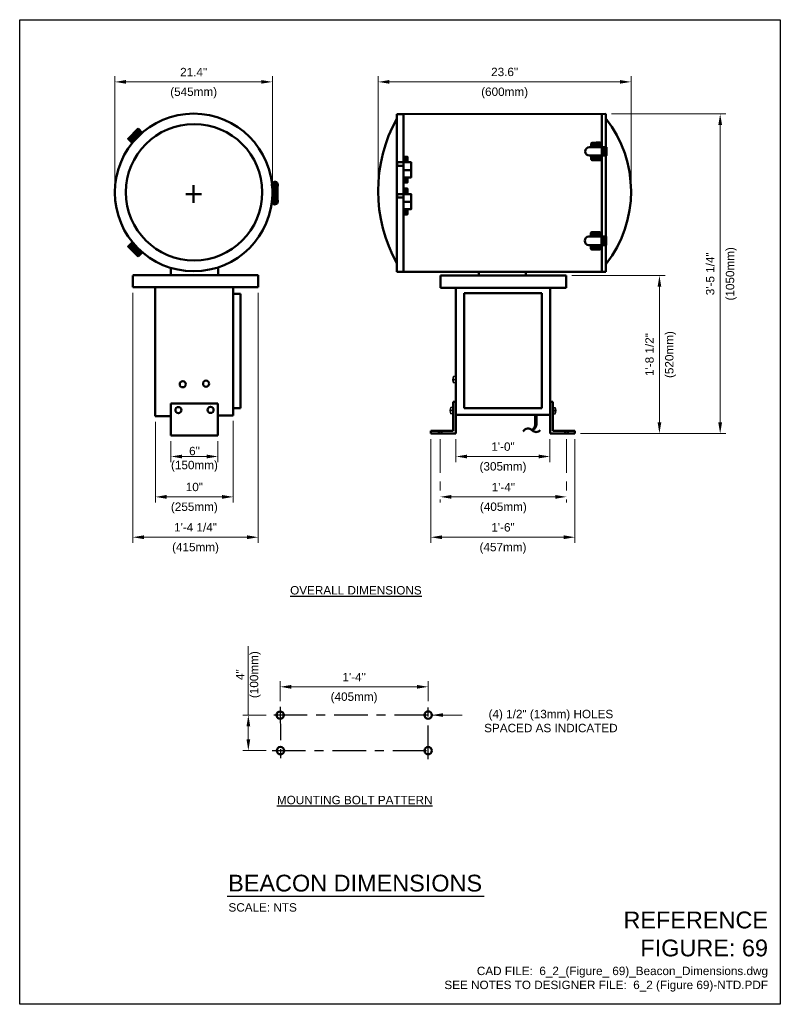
# Model space of a CAD drawing. Header units: inches. Extents: x 0 to 8.5, y 0 to 11.
import ezdxf
from ezdxf.enums import TextEntityAlignment as Align

# ---------------------------------------------------------------- set-up
doc = ezdxf.new("R2010")
doc.units = ezdxf.units.IN
doc.header["$LTSCALE"] = 0.5
doc.header["$MEASUREMENT"] = 0
doc.header["$PDSIZE"] = 2
doc.linetypes.add('CENTER2', pattern=[1.125, 0.75, -0.125, 0.125, -0.125])
doc.layers.get('0').update_dxf_attribs({"linetype": 'CONTINUOUS'})
doc.layers.get('DEFPOINTS').update_dxf_attribs({"linetype": 'CONTINUOUS'})
for name, color, linetype, lineweight in [('E-AFLD-BCNS-MISC', 203, 'CONTINUOUS', 50), ('E-AFLD-CIRC-SERS', 203, 'CONTINUOUS', 50), ('G-ANNO-RDME', 5, 'CONTINUOUS', 18), ('S-FSTN-MISC', 13, 'CONTINUOUS', 25)]:
    doc.layers.add(name, color=color, linetype=linetype, lineweight=lineweight)
for name, color, linetype in [('G-ANNO-DIMS', 7, 'CONTINUOUS'), ('G-ANNO-TEXT', 7, 'CONTINUOUS'), ('G-ANNO-TTLB', 7, 'CONTINUOUS')]:
    doc.layers.add(name, color=color, linetype=linetype)
doc.styles.add('00-E-TITLE-1_1', font='arial.ttf', dxfattribs={"height": 0.1875})
doc.styles.add('01-E-BLDG-1_1', font='arial.ttf', dxfattribs={"height": 0.09375})
doc.styles.add('Arial', font='arial.ttf')
doc.dimstyles.new('01-E-BLDG-1_1', dxfattribs={"dimtxt": 0.09375, "dimasz": 0.125, "dimexe": 0.0625, "dimexo": 0.0625, "dimgap": 0.0625, "dimtad": 1, "dimdec": 4, "dimzin": 3, "dimdsep": 46, "dimlunit": 4, "dimtxsty": '01-E-BLDG-1_1', "dimcen": 0.0625, "dimclrd": 1, "dimclre": 1, "dimclrt": 256, "dimazin": 0, "dimtfac": 1, "dimtdec": 4, "dimtmove": 1, "dimatfit": 3, "dimfxl": 1, "dimfrac": 2, "dimtolj": 1, "dimtzin": 3, "dimlwd": 0, "dimlwe": 0, "dimarcsym": 0})

# ---------------------------------------------------------------- blocks, each defined once
blk = doc.blocks.new('*D3')
at = {"layer": 'DEFPOINTS', "color": 0, "transparency": 16777216}
for p in [(2.824, 10.305), (1.063, 9.07), (2.824, 9.07)]:
    blk.add_point(p, dxfattribs=at)
at = {"layer": 'G-ANNO-DIMS', "color": 1, "lineweight": 0, "transparency": 16777216}
for p, q in [((1.063, 9.133), (1.063, 10.368)), ((2.824, 9.133), (2.824, 10.368)), ((1.188, 10.305), (2.699, 10.305))]:
    blk.add_line(p, q, dxfattribs=at)
at = {"layer": 'G-ANNO-DIMS', "color": 1, "transparency": 16777216}
for points in [[(1.188, 10.326), (1.188, 10.285), (1.063, 10.305)], [(2.699, 10.326), (2.699, 10.285), (2.824, 10.305)]]:
    blk.add_solid(points, dxfattribs=at)
at = {"layer": 'G-ANNO-DIMS', "transparency": 16777216, "attachment_point": 5, "style": '01-E-BLDG-1_1'}
for s, insert, char_height in [('\\A1;21.4"', (1.944, 10.415), 0.0938), ('\\A1;(545mm)', (1.944, 10.181), 0.09375)]:
    blk.add_mtext(s, dxfattribs=dict(at, insert=insert, char_height=char_height))
blk = doc.blocks.new('*D4')
at = {"layer": 'DEFPOINTS', "color": 0, "transparency": 16777216}
for p in [(6.832, 10.305), (4.006, 9.086), (6.832, 9.085)]:
    blk.add_point(p, dxfattribs=at)
at = {"layer": 'G-ANNO-DIMS', "color": 1, "lineweight": 0, "transparency": 16777216}
for p, q in [((4.006, 9.148), (4.006, 10.368)), ((6.832, 9.148), (6.832, 10.368)), ((4.131, 10.305), (6.707, 10.305))]:
    blk.add_line(p, q, dxfattribs=at)
at = {"layer": 'G-ANNO-DIMS', "color": 1, "transparency": 16777216}
for points in [[(4.131, 10.326), (4.131, 10.285), (4.006, 10.305)], [(6.707, 10.326), (6.707, 10.285), (6.832, 10.305)]]:
    blk.add_solid(points, dxfattribs=at)
at = {"layer": 'G-ANNO-DIMS', "transparency": 16777216, "attachment_point": 5, "style": '01-E-BLDG-1_1'}
for s, insert, char_height in [('\\A1;23.6"', (5.419, 10.416), 0.0938), ('\\A1;(600mm)', (5.419, 10.181), 0.09375)]:
    blk.add_mtext(s, dxfattribs=dict(at, insert=insert, char_height=char_height))
blk = doc.blocks.new('*D5')
at = {"layer": 'DEFPOINTS', "color": 0, "transparency": 16777216}
for p in [(6.551, 9.947), (6.205, 6.376), (7.828, 6.376)]:
    blk.add_point(p, dxfattribs=at)
at = {"layer": 'G-ANNO-DIMS', "color": 1, "lineweight": 0, "transparency": 16777216}
for p, q in [((6.613, 9.947), (7.89, 9.947)), ((7.828, 9.822), (7.828, 6.501)), ((6.268, 6.376), (7.89, 6.376))]:
    blk.add_line(p, q, dxfattribs=at)
at = {"layer": 'G-ANNO-DIMS', "color": 1, "transparency": 16777216}
for points in [[(7.807, 9.822), (7.849, 9.822), (7.828, 9.947)], [(7.807, 6.501), (7.849, 6.501), (7.828, 6.376)]]:
    blk.add_solid(points, dxfattribs=at)
at = {"layer": 'G-ANNO-DIMS', "transparency": 16777216, "char_height": 0.09375, "attachment_point": 5, "rotation": 90, "style": '01-E-BLDG-1_1'}
for s, insert in [('\\A1;3\'-5 1/4"', (7.717, 8.161)), ('\\A1;(1050mm)', (7.952, 8.161))]:
    blk.add_mtext(s, dxfattribs=dict(at, insert=insert))
blk = doc.blocks.new('*D6')
at = {"layer": 'DEFPOINTS', "color": 0, "transparency": 16777216}
for p in [(6.106, 8.142), (6.205, 6.376), (7.149, 6.376)]:
    blk.add_point(p, dxfattribs=at)
at = {"layer": 'G-ANNO-DIMS', "color": 1, "lineweight": 0, "transparency": 16777216}
for p, q in [((6.169, 8.142), (7.212, 8.142)), ((7.149, 8.017), (7.149, 6.501))]:
    blk.add_line(p, q, dxfattribs=at)
at = {"layer": 'G-ANNO-DIMS', "color": 1, "transparency": 16777216}
for points in [[(7.129, 8.017), (7.17, 8.017), (7.149, 8.142)], [(7.129, 6.501), (7.17, 6.501), (7.149, 6.376)]]:
    blk.add_solid(points, dxfattribs=at)
at = {"layer": 'G-ANNO-DIMS', "transparency": 16777216, "char_height": 0.09375, "attachment_point": 5, "rotation": 90, "style": '01-E-BLDG-1_1'}
for s, insert in [('\\A1;1\'-8 1/2"', (7.039, 7.259)), ('\\A1;(520mm)', (7.273, 7.259))]:
    blk.add_mtext(s, dxfattribs=dict(at, insert=insert))
blk = doc.blocks.new('*D7')
at = {"layer": 'DEFPOINTS', "color": 0, "transparency": 16777216}
for p in [(4.875, 6.376), (5.926, 6.376), (5.926, 6.12)]:
    blk.add_point(p, dxfattribs=at)
at = {"layer": 'G-ANNO-DIMS', "color": 1, "lineweight": 0, "transparency": 16777216}
for p, q in [((4.875, 6.314), (4.875, 6.057)), ((5.926, 6.314), (5.926, 6.057)), ((5, 6.12), (5.801, 6.12))]:
    blk.add_line(p, q, dxfattribs=at)
at = {"layer": 'G-ANNO-DIMS', "color": 1, "transparency": 16777216}
for points in [[(5, 6.141), (5, 6.099), (4.875, 6.12)], [(5.801, 6.141), (5.801, 6.099), (5.926, 6.12)]]:
    blk.add_solid(points, dxfattribs=at)
at = {"layer": 'G-ANNO-DIMS', "transparency": 16777216, "attachment_point": 5, "style": '01-E-BLDG-1_1'}
for s, insert, char_height in [('\\A1;1\'-0"', (5.401, 6.23), 0.0938), ('\\A1;(305mm)', (5.401, 5.996), 0.09375)]:
    blk.add_mtext(s, dxfattribs=dict(at, insert=insert, char_height=char_height))
blk = doc.blocks.new('*D8')
at = {"layer": 'DEFPOINTS', "color": 0, "transparency": 16777216}
for p in [(4.699, 6.376), (6.111, 6.376), (6.111, 5.669)]:
    blk.add_point(p, dxfattribs=at)
at = {"layer": 'G-ANNO-DIMS', "color": 1, "linetype": 'CENTER2', "lineweight": 0, "transparency": 16777216}
for p, q in [((4.699, 6.314), (4.699, 5.606)), ((6.111, 6.314), (6.111, 5.606))]:
    blk.add_line(p, q, dxfattribs=at)
at = {"layer": 'G-ANNO-DIMS', "color": 1, "lineweight": 0, "transparency": 16777216}
blk.add_line((4.824, 5.669), (5.986, 5.669), dxfattribs=at)
at = {"layer": 'G-ANNO-DIMS', "color": 1, "transparency": 16777216}
for points in [[(4.824, 5.69), (4.824, 5.648), (4.699, 5.669)], [(5.986, 5.69), (5.986, 5.648), (6.111, 5.669)]]:
    blk.add_solid(points, dxfattribs=at)
at = {"layer": 'G-ANNO-DIMS', "transparency": 16777216, "attachment_point": 5, "style": '01-E-BLDG-1_1'}
for s, insert, char_height in [('\\A1;1\'-4"', (5.405, 5.778), 0.0938), ('\\A1;(405mm)', (5.405, 5.545), 0.09375)]:
    blk.add_mtext(s, dxfattribs=dict(at, insert=insert, char_height=char_height))
blk = doc.blocks.new('*D9')
at = {"layer": 'DEFPOINTS', "color": 0, "transparency": 16777216}
for p in [(4.596, 6.376), (6.205, 6.376), (6.205, 5.218)]:
    blk.add_point(p, dxfattribs=at)
at = {"layer": 'G-ANNO-DIMS', "color": 1, "lineweight": 0, "transparency": 16777216}
for p, q in [((4.596, 6.314), (4.596, 5.155)), ((6.205, 6.314), (6.205, 5.155)), ((4.721, 5.218), (6.08, 5.218))]:
    blk.add_line(p, q, dxfattribs=at)
at = {"layer": 'G-ANNO-DIMS', "color": 1, "transparency": 16777216}
for points in [[(4.721, 5.239), (4.721, 5.197), (4.596, 5.218)], [(6.08, 5.239), (6.08, 5.197), (6.205, 5.218)]]:
    blk.add_solid(points, dxfattribs=at)
at = {"layer": 'G-ANNO-DIMS', "transparency": 16777216, "attachment_point": 5, "style": '01-E-BLDG-1_1'}
for s, insert, char_height in [('\\A1;1\'-6"', (5.401, 5.328), 0.0938), ('\\A1;(457mm)', (5.401, 5.094), 0.09375)]:
    blk.add_mtext(s, dxfattribs=dict(at, insert=insert, char_height=char_height))
blk = doc.blocks.new('*D10')
at = {"layer": 'DEFPOINTS', "color": 0, "transparency": 16777216}
for p in [(4.564, 3.547), (2.91, 3.325), (4.564, 3.325)]:
    blk.add_point(p, dxfattribs=at)
at = {"layer": 'G-ANNO-DIMS', "color": 1, "linetype": 'CENTER2', "lineweight": 0, "transparency": 16777216}
for p, q in [((2.91, 3.387), (2.91, 3.609)), ((4.564, 3.388), (4.564, 3.609))]:
    blk.add_line(p, q, dxfattribs=at)
at = {"layer": 'G-ANNO-DIMS', "color": 1, "lineweight": 0, "transparency": 16777216}
blk.add_line((3.035, 3.547), (4.439, 3.547), dxfattribs=at)
at = {"layer": 'G-ANNO-DIMS', "color": 1, "transparency": 16777216}
for points in [[(3.035, 3.568), (3.035, 3.526), (2.91, 3.547)], [(4.439, 3.568), (4.439, 3.526), (4.564, 3.547)]]:
    blk.add_solid(points, dxfattribs=at)
at = {"layer": 'G-ANNO-DIMS', "transparency": 16777216, "attachment_point": 5, "style": '01-E-BLDG-1_1'}
for s, insert, char_height in [('\\A1;1\'-4"', (3.737, 3.656), 0.0938), ('\\A1;(405mm)', (3.737, 3.423), 0.09375)]:
    blk.add_mtext(s, dxfattribs=dict(at, insert=insert, char_height=char_height))
blk = doc.blocks.new('*D11')
at = {"layer": 'DEFPOINTS', "color": 0, "transparency": 16777216}
for p in [(2.817, 3.231), (2.555, 2.834), (2.817, 2.834)]:
    blk.add_point(p, dxfattribs=at)
at = {"layer": 'G-ANNO-DIMS', "color": 1, "lineweight": 0, "transparency": 16777216}
for p, q in [((2.555, 4.001), (2.555, 3.231)), ((2.555, 3.106), (2.555, 2.959))]:
    blk.add_line(p, q, dxfattribs=at)
at = {"layer": 'G-ANNO-DIMS', "color": 1, "linetype": 'CENTER2', "lineweight": 0, "transparency": 16777216}
for p, q in [((2.755, 3.231), (2.493, 3.231)), ((2.755, 2.834), (2.493, 2.834))]:
    blk.add_line(p, q, dxfattribs=at)
at = {"layer": 'G-ANNO-DIMS', "color": 1, "transparency": 16777216}
for points in [[(2.535, 3.106), (2.576, 3.106), (2.555, 3.231)], [(2.535, 2.959), (2.576, 2.959), (2.555, 2.834)]]:
    blk.add_solid(points, dxfattribs=at)
at = {"layer": 'G-ANNO-DIMS', "transparency": 16777216, "insert": (2.555, 3.683), "char_height": 0.0938, "attachment_point": 5, "rotation": 90, "style": '01-E-BLDG-1_1'}
blk.add_mtext('\\A1;4"\\P(100mm)', dxfattribs=at)
blk = doc.blocks.new('*D12')
at = {"layer": 'DEFPOINTS', "color": 0, "transparency": 16777216}
for p in [(1.263, 8.011), (2.666, 8.011), (2.666, 5.218)]:
    blk.add_point(p, dxfattribs=at)
at = {"layer": 'G-ANNO-DIMS', "color": 1, "lineweight": 0, "transparency": 16777216}
for p, q in [((1.263, 7.949), (1.263, 5.155)), ((2.666, 7.949), (2.666, 5.155)), ((1.388, 5.218), (2.541, 5.218))]:
    blk.add_line(p, q, dxfattribs=at)
at = {"layer": 'G-ANNO-DIMS', "color": 1, "transparency": 16777216}
for points in [[(1.388, 5.239), (1.388, 5.197), (1.263, 5.218)], [(2.541, 5.239), (2.541, 5.197), (2.666, 5.218)]]:
    blk.add_solid(points, dxfattribs=at)
at = {"layer": 'G-ANNO-DIMS', "transparency": 16777216, "char_height": 0.09375, "attachment_point": 5, "style": '01-E-BLDG-1_1'}
for s, insert in [('\\A1;1\'-4 1/4"', (1.965, 5.329)), ('\\A1;(415mm)', (1.965, 5.094))]:
    blk.add_mtext(s, dxfattribs=dict(at, insert=insert))
blk = doc.blocks.new('*D13')
at = {"layer": 'DEFPOINTS', "color": 0, "transparency": 16777216}
for p in [(1.516, 6.57), (2.387, 6.58), (1.516, 5.669)]:
    blk.add_point(p, dxfattribs=at)
at = {"layer": 'G-ANNO-DIMS', "color": 1, "lineweight": 0, "transparency": 16777216}
for p, q in [((1.516, 6.507), (1.516, 5.606)), ((2.387, 6.517), (2.387, 5.606)), ((2.262, 5.669), (1.641, 5.669))]:
    blk.add_line(p, q, dxfattribs=at)
at = {"layer": 'G-ANNO-DIMS', "color": 1, "transparency": 16777216}
for points in [[(1.641, 5.69), (1.641, 5.648), (1.516, 5.669)], [(2.262, 5.69), (2.262, 5.648), (2.387, 5.669)]]:
    blk.add_solid(points, dxfattribs=at)
at = {"layer": 'G-ANNO-DIMS', "transparency": 16777216, "attachment_point": 5, "style": '01-E-BLDG-1_1'}
for s, insert, char_height in [('\\A1;10"', (1.952, 5.779), 0.0938), ('\\A1;(255mm)', (1.952, 5.545), 0.09375)]:
    blk.add_mtext(s, dxfattribs=dict(at, insert=insert, char_height=char_height))
blk = doc.blocks.new('*D14')
at = {"layer": 'DEFPOINTS', "color": 0, "transparency": 16777216}
for p in [(1.69, 6.354), (2.216, 6.354), (2.216, 6.12)]:
    blk.add_point(p, dxfattribs=at)
at = {"layer": 'G-ANNO-DIMS', "color": 1, "lineweight": 0, "transparency": 16777216}
for p, q in [((1.69, 6.292), (1.69, 6.057)), ((2.216, 6.292), (2.216, 6.057)), ((1.815, 6.12), (2.091, 6.12))]:
    blk.add_line(p, q, dxfattribs=at)
at = {"layer": 'G-ANNO-DIMS', "color": 1, "transparency": 16777216}
for points in [[(1.815, 6.141), (1.815, 6.099), (1.69, 6.12)], [(2.091, 6.141), (2.091, 6.099), (2.216, 6.12)]]:
    blk.add_solid(points, dxfattribs=at)
at = {"layer": 'G-ANNO-DIMS', "transparency": 16777216, "insert": (1.953, 6.089), "char_height": 0.0938, "attachment_point": 5, "style": '01-E-BLDG-1_1'}
blk.add_mtext('\\A1;6"\\P(150mm)', dxfattribs=at)
blk = doc.blocks.new('CPLTM')
at = {"color": 0, "linetype": 'Continuous'}
for centre, radius, start, end in [((-0.042, 0.046), 0.0616, 312.3419, 63.549), ((0.042, -0.044), 0.0612, 133.6326, 226.6061)]:
    blk.add_arc(centre, radius, start, end, dxfattribs=at)

msp = doc.modelspace()

# ---------------------------------------------------------------- hatches: boundary and pattern name
at = {"layer": 'E-AFLD-BCNS-MISC'}
h = msp.add_hatch(dxfattribs=at)
h.set_pattern_fill('ANSI31', color=256, scale=0.1, angle=270)
h.set_pattern_definition([(315, (-25.741752, 8.352325), (0.008838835, 0.008838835), [])])
h.paths.add_polyline_path([(1.32415, 9.78326), (1.36959, 9.73782), (1.25607, 9.6243), (1.21063, 9.66974)])
h = msp.add_hatch(color=256, dxfattribs=at)
h.dxf.hatch_style = 1
edge = h.paths.add_edge_path()
edge.add_line((6.4038, 9.62599), (6.44339, 9.62621))
edge.add_line((6.44339, 9.62621), (6.4436, 9.57569))
edge.add_line((6.4436, 9.57569), (6.41066, 9.57555))
edge.add_line((6.41066, 9.57555), (6.38595, 9.57542))
edge.add_line((6.38595, 9.57542), (6.38575, 9.60985))
edge.add_arc((6.40192, 9.60994), 0.01617, 83.306443, 180.317883, ccw=False)
h = msp.add_hatch(color=256, dxfattribs=at)
h.dxf.hatch_style = 1
edge = h.paths.add_edge_path()
edge.add_line((6.48298, 9.62631), (6.44339, 9.62621))
edge.add_line((6.44339, 9.62621), (6.4436, 9.57569))
edge.add_line((6.4436, 9.57569), (6.47653, 9.57582))
edge.add_line((6.47653, 9.57582), (6.50125, 9.57588))
edge.add_line((6.50125, 9.57588), (6.50116, 9.61031))
edge.add_arc((6.485, 9.61027), 0.01617, 0.139662, 97.151102)
h = msp.add_hatch(color=256, dxfattribs=at)
h.dxf.hatch_style = 1
h.paths.add_polyline_path([(4.28845, 9.40701), (4.33302, 9.40701), (4.33302, 9.46841), (4.28845, 9.46769)])
h = msp.add_hatch(color=256, dxfattribs=at)
h.dxf.hatch_style = 1
h.paths.add_polyline_path([(6.50125, 9.48195), (6.50135, 9.44752, -0.4505272), (6.48326, 9.43142), (6.44367, 9.4313), (6.40408, 9.4313, -0.4505272), (6.38594, 9.44734), (6.38594, 9.48177), (6.41066, 9.48177), (6.44359, 9.48182), (6.47653, 9.48187)], flags=17)
h = msp.add_hatch(color=256, dxfattribs=at)
h.dxf.hatch_style = 1
h.paths.add_polyline_path([(4.28821, 9.17997), (4.33296, 9.17997), (4.33296, 9.2374), (4.28845, 9.2374)])
h = msp.add_hatch(dxfattribs=at)
h.set_pattern_fill('ANSI31', color=256)
h.set_pattern_definition([(45, (-17.86251, -10.78127), (-0.08838835, 0.08838835), [])])
h.paths.add_polyline_path([(4.33338, 9.11306), (4.28882, 9.11233), (4.28882, 9.05165), (4.33338, 9.05165)])
h = msp.add_hatch(color=256, dxfattribs=at)
h.dxf.hatch_style = 1
h.paths.add_polyline_path([(4.28882, 9.05165), (4.33338, 9.05165), (4.33338, 9.11306), (4.28882, 9.11233)])
h = msp.add_hatch(color=256, dxfattribs=at)
h.dxf.hatch_style = 1
h.paths.add_polyline_path([(4.28857, 8.82462), (4.33333, 8.82462), (4.33333, 8.88204), (4.28882, 8.88204)])
h = msp.add_hatch(color=256, dxfattribs=at)
h.dxf.hatch_style = 1
edge = h.paths.add_edge_path()
edge.add_line((6.39937, 8.62668), (6.43896, 8.6269))
edge.add_line((6.43896, 8.6269), (6.43917, 8.57637))
edge.add_line((6.43917, 8.57637), (6.40623, 8.57624))
edge.add_line((6.40623, 8.57624), (6.38151, 8.5761))
edge.add_line((6.38151, 8.5761), (6.38132, 8.61053))
edge.add_arc((6.39749, 8.61062), 0.01617, 83.306443, 180.317883, ccw=False)
h = msp.add_hatch(color=256, dxfattribs=at)
h.dxf.hatch_style = 1
edge = h.paths.add_edge_path()
edge.add_line((6.47855, 8.62699), (6.43896, 8.6269))
edge.add_line((6.43896, 8.6269), (6.43917, 8.57637))
edge.add_line((6.43917, 8.57637), (6.4721, 8.5765))
edge.add_line((6.4721, 8.5765), (6.49682, 8.57656))
edge.add_line((6.49682, 8.57656), (6.49673, 8.61099))
edge.add_arc((6.48057, 8.61095), 0.01617, 0.139662, 97.151102)
h = msp.add_hatch(dxfattribs=at)
h.set_pattern_fill('ANSI31', color=256, scale=0.1, angle=180)
h.set_pattern_definition([(225, (-17.862877, -10.425918), (0.008838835, -0.008838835), [])])
h.paths.add_polyline_path([(1.32415, 8.35354), (1.36959, 8.39898), (1.25607, 8.5125), (1.21063, 8.46706)])
h = msp.add_hatch(color=256, dxfattribs=at)
h.dxf.hatch_style = 1
h.paths.add_polyline_path([(6.49682, 8.48264), (6.49692, 8.44821, -0.4505272), (6.47883, 8.4321), (6.43924, 8.43198), (6.39965, 8.43198, -0.4505272), (6.38151, 8.44803), (6.38151, 8.48246), (6.40623, 8.48246), (6.43916, 8.48251), (6.4721, 8.48256)], flags=17)
at = {"layer": 'E-AFLD-CIRC-SERS'}
h = msp.add_hatch(dxfattribs=at)
h.set_pattern_fill('ANSI32', color=256, scale=0.0075, angle=-25.647815)
h.set_pattern_definition([(45, (-4279.9419757, 1567.3151082), (-0.0019887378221, 0.0019887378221), []), (45, (-4279.94065, 1567.3151082), (-0.0019887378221, 0.0019887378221), [])])
h.paths.add_polyline_path([(5.74583, 6.43607), (5.75113, 6.43077), (5.73046, 6.41011), (5.72516, 6.41541)])

# ---------------------------------------------------------------- linework, layer by layer
at = {"layer": 'E-AFLD-BCNS-MISC'}
for p, q in [((4.21618, 9.9441), (6.55073, 9.94654)), ((4.21618, 8.18358), (4.21618, 9.9441)), ((4.21618, 9.9441), (4.28771, 9.9441)), ((4.28771, 9.9441), (4.28771, 8.18359)), ((6.50568, 8.18391), (6.50568, 9.9465)), ((6.55073, 9.94654), (6.55073, 8.18392)), ((6.39193, 9.57595), (6.50629, 9.57601)), ((6.50621, 9.57554), (6.50621, 9.48109)), ((6.53047, 9.57554), (6.53047, 9.48158)), ((4.28771, 9.31884), (4.37505, 9.31884)), ((1.94412, 9.15043), (1.94412, 8.95379)), ((1.85698, 9.05211), (2.03125, 9.05211)), ((4.28808, 8.96349), (4.37542, 8.96349)), ((6.3875, 8.57664), (6.50186, 8.5767)), ((6.50178, 8.57623), (6.50178, 8.48177)), ((6.52604, 8.57623), (6.52604, 8.48226)), ((1.26345, 8.14697), (2.6664, 8.14697)), ((1.26345, 8.01128), (1.26345, 8.14132)), ((1.69049, 8.23249), (1.69049, 8.14592)), ((2.2172, 8.23249), (2.2172, 8.14592)), ((2.6664, 8.14697), (2.6664, 8.01128)), ((4.21618, 8.18358), (6.55073, 8.18392)), ((4.70321, 8.1418), (6.10616, 8.1418)), ((4.70321, 8.00611), (4.70321, 8.1418)), ((5.13025, 8.18371), (5.13025, 8.1418)), ((5.65696, 8.18379), (5.65696, 8.1418)), ((6.10616, 8.1418), (6.10616, 8.00611)), ((2.6664, 8.01128), (1.26345, 8.01128)), ((1.51584, 8.01128), (1.51584, 6.56975)), ((2.38256, 7.93859), (2.466, 7.93859)), ((2.38747, 8.01217), (2.38747, 6.57975)), ((2.466, 7.93859), (2.466, 6.65824)), ((6.10616, 8.00611), (4.70321, 8.00611)), ((4.87522, 8.00611), (4.87522, 6.58474)), ((4.96833, 7.94331), (5.83424, 7.94331)), ((4.96833, 6.65918), (4.96833, 7.94331)), ((5.83424, 7.94331), (5.83424, 6.65918)), ((5.9264, 6.58474), (5.9264, 8.00611)), ((1.69039, 6.7122), (2.21567, 6.7122)), ((1.69047, 6.35409), (1.69047, 6.71108)), ((2.21567, 6.7122), (2.21567, 6.35409)), ((4.8446, 6.72973), (4.87522, 6.72973)), ((4.8446, 6.40665), (4.8446, 6.72973)), ((4.8446, 6.72973), (4.86842, 6.72973)), ((4.87522, 6.72973), (4.87522, 6.37604)), ((5.9264, 6.72973), (5.9264, 6.37604)), ((5.95703, 6.72973), (5.9264, 6.72973)), ((5.95703, 6.40665), (5.95703, 6.72973)), ((2.466, 6.65824), (2.38747, 6.65824)), ((5.83424, 6.65918), (4.96833, 6.65918)), ((1.51584, 6.56975), (1.69066, 6.56975)), ((2.38747, 6.57975), (2.21567, 6.57975)), ((4.87522, 6.58474), (5.92674, 6.58474)), ((4.59619, 6.37604), (4.59619, 6.40665)), ((4.59619, 6.40665), (4.8446, 6.40665)), ((4.6855, 6.4071), (4.6855, 6.37618)), ((4.71201, 6.37618), (4.71201, 6.40665)), ((6.20543, 6.40665), (5.95703, 6.40665)), ((6.09758, 6.407), (6.09758, 6.37608)), ((6.1241, 6.37608), (6.1241, 6.40656)), ((6.20543, 6.37604), (6.20543, 6.40665)), ((2.21567, 6.35409), (1.69047, 6.35409)), ((1.69047, 6.35409), (2.21567, 6.35409)), ((4.87522, 6.37604), (4.59619, 6.37604)), ((4.6855, 6.37618), (4.71201, 6.37618)), ((5.9264, 6.37604), (6.20543, 6.37604)), ((6.09758, 6.37608), (6.1241, 6.37608))]:
    msp.add_line(p, q, dxfattribs=at)
for points in [[(1.32415, 9.78326), (1.36959, 9.73782), (1.25607, 9.6243), (1.21063, 9.66974)], [(2.8442, 9.15642), (2.86839, 9.15642), (2.86839, 8.96906), (2.8442, 8.96906)], [(2.86821, 9.13829), (2.88066, 9.13829), (2.88066, 8.98584), (2.86821, 8.98584)], [(1.32415, 8.35354), (1.36959, 8.39898), (1.25607, 8.5125), (1.21063, 8.46706)]]:
    msp.add_lwpolyline(points, close=True, dxfattribs=at)
at = {"layer": 'E-AFLD-BCNS-MISC', "flags": 128}
for points in [[(6.557, 9.57554), (6.36585, 9.57554, 1), (6.36585, 9.4812, -0.00836261), (6.557, 9.4812, -0.00836261), (6.557, 9.57554, -0.00836261)], [(6.4038, 9.62599), (6.44339, 9.62621), (6.4436, 9.57569), (6.41066, 9.57555), (6.38595, 9.57542), (6.38595, 9.57542), (6.38575, 9.60985, -0.4505272), (6.4038, 9.62599, 1.13052179)], [(6.48298, 9.62631), (6.44339, 9.62621), (6.4436, 9.57569), (6.47653, 9.57582), (6.50125, 9.57588), (6.50125, 9.57588), (6.50116, 9.61031, 0.4505272), (6.48298, 9.62631, -1.13052179)], [(6.40408, 9.4313), (6.44367, 9.4313), (6.44359, 9.48182), (6.41066, 9.48177), (6.38594, 9.48177), (6.38594, 9.48177), (6.38594, 9.44734, 0.4505272), (6.40408, 9.4313, -1.13052179)], [(6.48326, 9.43142), (6.44367, 9.4313), (6.44359, 9.48182), (6.47653, 9.48187), (6.50125, 9.48195), (6.50125, 9.48195), (6.50135, 9.44752, -0.4505272), (6.48326, 9.43142, 1.13052179)], [(6.39937, 8.62668), (6.43896, 8.6269), (6.43917, 8.57637), (6.40623, 8.57624), (6.38151, 8.5761), (6.38151, 8.5761), (6.38132, 8.61053, -0.4505272), (6.39937, 8.62668, 1.13052179)], [(6.47855, 8.62699), (6.43896, 8.6269), (6.43917, 8.57637), (6.4721, 8.5765), (6.49682, 8.57656), (6.49682, 8.57656), (6.49673, 8.61099, 0.4505272), (6.47855, 8.62699, -1.13052179)], [(6.55257, 8.57623), (6.36142, 8.57623, 1), (6.36142, 8.48188, -0.00836261), (6.55257, 8.48188, -0.00836261), (6.55257, 8.57623, -0.00836261)], [(6.39965, 8.43198), (6.43924, 8.43198), (6.43916, 8.48251), (6.40623, 8.48246), (6.38151, 8.48246), (6.38151, 8.48246), (6.38151, 8.44803, 0.4505272), (6.39965, 8.43198, -1.13052179)], [(6.47883, 8.4321), (6.43924, 8.43198), (6.43916, 8.48251), (6.4721, 8.48256), (6.49682, 8.48264), (6.49682, 8.48264), (6.49692, 8.44821, -0.4505272), (6.47883, 8.4321, 1.13052179)]]:
    msp.add_lwpolyline(points, format="xyb", dxfattribs=at)
for points in [[(4.28964, 9.46841), (4.33302, 9.46841), (4.33302, 9.40701), (4.21736, 9.40701), (4.21736, 9.36727), (4.28964, 9.36727)], [(4.28821, 9.46768), (4.33302, 9.46841), (4.33302, 9.40701), (4.28845, 9.40701), (4.28845, 9.46768)], [(4.28845, 9.40701), (4.37331, 9.40701), (4.37331, 9.2374), (4.28845, 9.2374), (4.28845, 9.40701), (4.28845, 9.40701), (4.28845, 9.40701), (4.28845, 9.40701)], [(4.28845, 9.2374), (4.33296, 9.2374), (4.33296, 9.17997), (4.28821, 9.17997), (4.28845, 9.2374)], [(4.33296, 9.2374), (4.33296, 9.17997), (4.28923, 9.17997)], [(4.29001, 9.11306), (4.33338, 9.11306), (4.33338, 9.05165), (4.21773, 9.05165), (4.21773, 9.01192), (4.29001, 9.01192)], [(4.28857, 9.11233), (4.33338, 9.11306), (4.33338, 9.05165), (4.28882, 9.05165), (4.28882, 9.11233)], [(4.28882, 9.05165), (4.37368, 9.05165), (4.37368, 8.88204), (4.28882, 8.88204), (4.28882, 9.05165), (4.28882, 9.05165), (4.28882, 9.05165), (4.28882, 9.05165)], [(4.28882, 8.88204), (4.33333, 8.88204), (4.33333, 8.82462), (4.28857, 8.82462), (4.28882, 8.88204)], [(4.33333, 8.88204), (4.33333, 8.82462), (4.28959, 8.82462)]]:
    msp.add_lwpolyline(points, dxfattribs=at)
at = {"layer": 'E-AFLD-BCNS-MISC'}
for centre, radius in [((1.94367, 9.0701), 0.88062), ((1.94915, 9.07209), 0.76184), ((1.82299, 6.92804), 0.03434), ((2.08312, 6.93295), 0.03434), ((1.77391, 6.63843), 0.03434), ((2.13253, 6.641), 0.03434), ((2.9112, 3.23115), 0.04128), ((4.5641, 3.23141), 0.04128), ((2.91356, 2.83423), 0.04128), ((4.5641, 2.83423), 0.04128)]:
    msp.add_circle(centre, radius, dxfattribs=at)
for centre, radius, start, end in [((5.66749, 9.08816), 1.66188, 150.99564, 209.156459), ((5.5134, 9.0816), 1.31876, 322.173927, 38.130944), ((2.85182, 9.15444), 0.03306, 330.752889, 256.678494), ((2.85295, 9.1544), 0.02232, 313.780665, 246.916612), ((2.85182, 8.96988), 0.03306, 103.321506, 29.247111), ((2.85295, 8.96992), 0.02232, 113.083388, 46.219335)]:
    msp.add_arc(centre, radius, start, end, dxfattribs=at)
at = {"layer": 'E-AFLD-CIRC-SERS', "linetype": 'Continuous'}
for p, q in [((5.77467, 6.54906, -2119.23858), (5.76232, 6.58423, -2119.23858)), ((5.77467, 6.53845, -2119.23858), (5.76232, 6.57362, -2119.23858)), ((5.77467, 6.52784, -2119.23858), (5.76232, 6.56301, -2119.23858)), ((5.77467, 6.51723, -2119.23858), (5.76232, 6.5524, -2119.23858)), ((5.77467, 6.50662, -2119.23858), (5.76232, 6.54179, -2119.23858)), ((5.77467, 6.49601, -2119.23858), (5.76232, 6.53118, -2119.23858)), ((5.77467, 6.4854, -2119.23858), (5.76232, 6.52057, -2119.23858)), ((5.77445, 6.47542, -2119.23858), (5.76232, 6.50996, -2119.23858)), ((5.7733, 6.4681, -2119.23858), (5.76232, 6.49936, -2119.23858)), ((5.77467, 6.55967, -2119.23858), (5.7659, 6.58464, -2119.23858)), ((5.77467, 6.57028, -2119.23858), (5.76976, 6.58488, -2119.23858)), ((5.77467, 6.58089, -2119.23858), (5.77315, 6.5847, -2119.23858)), ((5.75252, 6.43177, -2119.23858), (5.74918, 6.44128, -2119.23858)), ((5.75525, 6.43463, -2119.23858), (5.75149, 6.44532, -2119.23858)), ((5.75795, 6.43754, -2119.23858), (5.75369, 6.44966, -2119.23858)), ((5.76056, 6.4407, -2119.23858), (5.75578, 6.45432, -2119.23858)), ((5.76308, 6.44416, -2119.23858), (5.75765, 6.45962, -2119.23858)), ((5.76547, 6.44795, -2119.23858), (5.75992, 6.46375, -2119.23858)), ((5.76773, 6.45213, -2119.23858), (5.76173, 6.46921, -2119.23858)), ((5.7717, 6.46203, -2119.23858), (5.76232, 6.48875, -2119.23858)), ((5.76982, 6.45678, -2119.23858), (5.76232, 6.47814, -2119.23858))]:
    msp.add_line(p, q, dxfattribs=at)
at = {"layer": 'E-AFLD-CIRC-SERS'}
msp.add_line((5.75333, 6.43298, 0.0041), (5.73074, 6.41045, 0.0041), dxfattribs=at)
at = {"layer": 'E-AFLD-CIRC-SERS', "elevation": 0.0041}
for points in [[(5.74583, 6.43607, 0.11350987), (5.76232, 6.47768), (5.76232, 6.5847)], [(5.75118, 6.43083, 0.20237952), (5.77467, 6.47813), (5.77467, 6.5847)]]:
    msp.add_lwpolyline(points, format="xyb", dxfattribs=at)
msp.add_lwpolyline([(5.74583, 6.43607), (5.75113, 6.43077), (5.73046, 6.41011), (5.72516, 6.41541), (5.74583, 6.43607)], dxfattribs=at)
at = {"layer": 'G-ANNO-DIMS', "linetype": 'CENTER2'}
for p, q in [((2.91019, 3.3249), (2.91457, 2.74048)), ((4.5641, 2.74048), (4.5641, 3.32517)), ((4.5641, 3.23142), (2.81714, 3.23114)), ((2.82012, 2.83423), (4.5641, 2.83423))]:
    msp.add_line(p, q, dxfattribs=at)
at = {"layer": 'G-ANNO-TEXT', "linetype": 'Continuous', "lineweight": 30}
msp.add_line((2.31727, 1.20843), (5.18955, 1.20843), dxfattribs=at)
at = {"layer": 'G-ANNO-TTLB'}
msp.add_lwpolyline([(0, 11), (8.5, 11), (8.5, 0), (0, 0)], close=True, dxfattribs=at)
at = {"layer": 'S-FSTN-MISC'}
for p, q in [((4.87522, 7.01482), (4.84721, 7.01482)), ((4.84721, 6.94174), (4.84721, 7.01482)), ((4.87522, 6.97828), (4.84721, 6.97828)), ((4.87522, 6.94174), (4.84721, 6.94174)), ((4.8446, 6.66911), (4.81658, 6.66911)), ((4.81658, 6.59603), (4.81658, 6.66911)), ((4.8446, 6.63257), (4.81658, 6.63257)), ((4.8446, 6.59507), (4.8446, 6.66977)), ((5.95703, 6.66911), (5.98504, 6.66911)), ((5.95703, 6.63257), (5.98504, 6.63257)), ((5.98504, 6.59603), (5.98504, 6.66911)), ((4.8446, 6.59603), (4.81658, 6.59603)), ((5.95703, 6.59603), (5.98504, 6.59603))]:
    msp.add_line(p, q, dxfattribs=at)
for centre, start, end in [((4.91242, 6.97828), 150.734586, 209.265414), ((4.88179, 6.63257), 150.734586, 209.265414), ((5.91983, 6.63257), 330.734586, 29.265414)]:
    msp.add_arc(centre, 0.07475, start, end, dxfattribs=at)

# ---------------------------------------------------------------- block references
at = {"layer": 'E-AFLD-CIRC-SERS', "rotation": 90}
msp.add_blockref('CPLTM', (5.72781, 6.41276, 0.0041), dxfattribs=at)

# ---------------------------------------------------------------- texts
at = {"layer": 'G-ANNO-RDME', "attachment_point": 9, "rotation": 0}
for s, insert, char_height, width, style in [('REFERENCE FIGURE: 69', (8.36242, 0.53311), 0.1875, 1.660137, '00-E-TITLE-1_1'), ('CAD FILE:  6_2_(Figure_ 69)_Beacon_Dimensions.dwg\\PSEE NOTES TO DESIGNER FILE:  6_2 (Figure 69)-NTD.PDF', (8.36242, 0.14178), 0.09375, 4.6000344, '01-E-BLDG-1_1')]:
    msp.add_mtext(s, dxfattribs=dict(at, insert=insert, char_height=char_height, width=width, style=style))
at = {"layer": 'G-ANNO-TEXT', "style": '01-E-BLDG-1_1'}
for s, p in [('%%UOVERALL DIMENSIONS', (3.02234, 4.67248)), ('%%UMOUNTING BOLT PATTERN', (2.87445, 2.32903)), ('SCALE: NTS', (2.33308, 1.12945))]:
    msp.add_text(s, height=0.09375, dxfattribs=at).set_placement(p, align=Align.TOP_LEFT)
at = {"layer": 'G-ANNO-TEXT', "style": 'Arial'}
msp.add_text('BEACON DIMENSIONS', height=0.1875, dxfattribs=at).set_placement((2.3298, 1.2041), align=Align.BOTTOM_LEFT)
at = {"layer": 'G-ANNO-TEXT', "insert": (5.93639, 3.16404), "char_height": 0.09375, "width": 1.898509, "attachment_point": 5, "style": '01-E-BLDG-1_1'}
msp.add_mtext('\\A1;(4) 1/2" (13mm) HOLES SPACED AS INDICATED', dxfattribs=at)

# ---------------------------------------------------------------- dimensions: what is measured, and where the dimension line sits
at = {"layer": 'G-ANNO-DIMS'}
for base, p1, p2, text, picture, middle in [((2.82428, 10.30544), (1.06305, 9.0701), (2.82428, 9.0701), '21.4"\\X(545mm)', '*D3', (1.94367, 10.30544)), ((6.83215, 10.30544), (4.00561, 9.08596), (6.83215, 9.08511), '23.6"\\X(600mm)', '*D4', (5.41888, 10.30544)), ((2.6664, 5.21773), (1.26345, 8.01128), (2.6664, 8.01128), '1\'-4 1/4"\\X(415mm)', '*D12', (1.96493, 5.21773)), ((1.51584, 5.66871), (2.38747, 6.57975), (1.51584, 6.56975), '10"\\X(255mm)', '*D13', (1.95165, 5.66871)), ((6.20543, 5.21773), (4.59619, 6.37604), (6.20543, 6.37604), '1\'-6"\\X(457mm)', '*D9', (5.40081, 5.21773)), ((6.11084, 5.66871), (4.69875, 6.37618), (6.11084, 6.37604), '1\'-4"\\X(405mm)', '*D8', (5.4048, 5.66871)), ((5.9264, 6.11969), (4.87522, 6.37604), (5.9264, 6.37604), '1\'-0"\\X(305mm)', '*D7', (5.40081, 6.11969)), ((4.5641, 3.5467), (2.91019, 3.3249), (4.5641, 3.32517), '1\'-4"\\X(405mm)', '*D10', (3.73715, 3.5467))]:
    dim = msp.add_linear_dim(base=base, p1=p1, p2=p2, text=text, dimstyle='01-E-BLDG-1_1', dxfattribs=at)
    dim.commit()
    dim.dimension.update_dxf_attribs({"geometry": picture, "text_midpoint": middle})
dim = msp.add_linear_dim(base=(7.82767, 6.37604), p1=(6.55073, 9.94654), p2=(6.20543, 6.37604), angle=90, text='3\'-5 1/4"\\X(1050mm)', dimstyle='01-E-BLDG-1_1', dxfattribs=at)
dim.commit()
dim.dimension.update_dxf_attribs({"geometry": '*D5', "text_midpoint": (7.82767, 8.16129)})
dim = msp.add_linear_dim(base=(7.1495, 6.37604), p1=(6.10616, 8.1418), p2=(6.20543, 6.37604), angle=90, text='1\'-8 1/2"\\X(520mm)', dimstyle='01-E-BLDG-1_1', override={"dimse2": 1}, dxfattribs=at)
dim.commit()
dim.dimension.update_dxf_attribs({"geometry": '*D6', "text_midpoint": (7.1495, 7.25892)})
dim = msp.add_linear_dim(base=(2.21567, 6.11969), p1=(1.69047, 6.35409), p2=(2.21567, 6.35409), text='6"\\X(150mm)', dimstyle='01-E-BLDG-1_1', dxfattribs=at)
dim.commit()
dim.dimension.update_dxf_attribs({"geometry": '*D14', "text_midpoint": (1.95307, 6.08879), "dimtype": 160})
dim = msp.add_linear_dim(base=(2.55537, 2.83423), p1=(2.81714, 3.23114), p2=(2.81714, 2.83423), angle=90, text='4"\\X(100mm)', dimstyle='01-E-BLDG-1_1', dxfattribs=at)
dim.commit()
dim.dimension.update_dxf_attribs({"geometry": '*D11', "text_midpoint": (2.55537, 3.68295), "dimtype": 160})

# ---------------------------------------------------------------- leaders
at = {"layer": 'G-ANNO-TEXT'}
msp.add_leader([(4.60538, 3.23141), (4.94453, 3.23141)], dimstyle='01-E-BLDG-1_1', override={"dimgap": 0.0625, "dimtad": 0}, dxfattribs=at)

doc.saveas('drawing.dxf')
